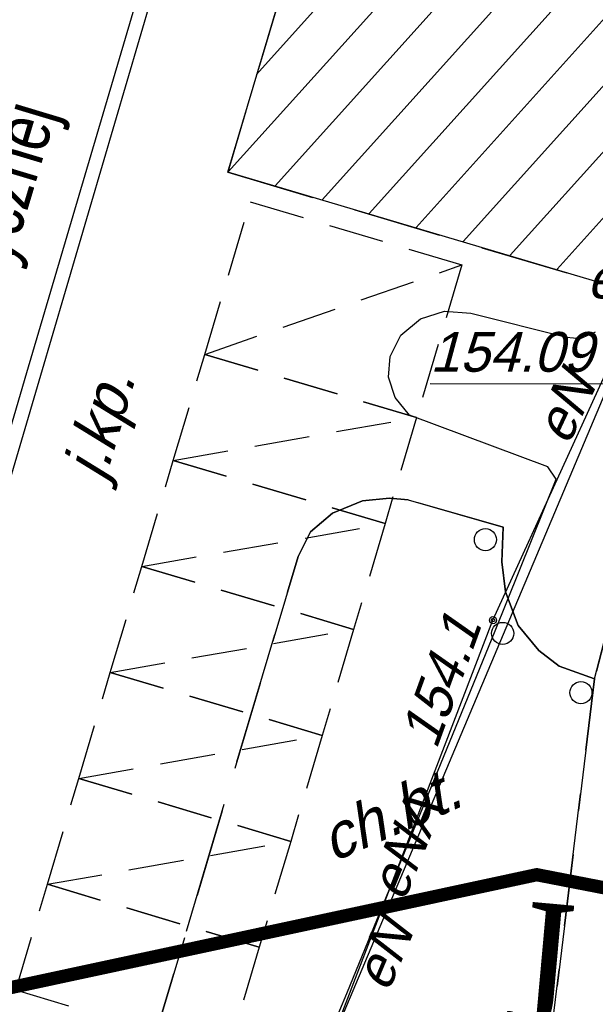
# Model space of a CAD drawing. Extents: x 88043 to 202646, y -79156 to -1177.
# Tile 7 of 54: x 152282 to 153584, y -38021 to -35795. Entities that reach past the tile are written whole.
import ezdxf

# ---------------------------------------------------------------- set-up
doc = ezdxf.new("R2010")
doc.units = ezdxf.units.DM
doc.header["$MEASUREMENT"] = 0
for name, pattern in [('4001', [0]), ('4003', [3, 2, -1]), ('4004', [4, 3, -1]), ('DASHED2', [0.375, 0.25, -0.125])]:
    doc.linetypes.add(name, pattern=pattern)
doc.layers.add('area', color=6, linetype='Continuous', plot=False)
for name, color, linetype in [('Budynki', 1, 'Continuous'), ('ci', 9, 'Continuous'), ('DROGI', 6, 'Continuous'), ('HATCH', 8, 'Continuous'), ('Linie_napowietrzne', 1, 'Continuous'), ('sc-proj', 4, 'Continuous'), ('Uz_CO', 6, 'Continuous'), ('Uz_Energia', 1, 'Continuous')]:
    doc.layers.add(name, color=color, linetype=linetype)
doc.layers.add('sc', color=4, linetype='Continuous', lineweight=30)
doc.styles.add('arialce', font='arial.ttf', dxfattribs={"width": 0.8})

# ---------------------------------------------------------------- blocks, each defined once
blk = doc.blocks.new('1766')
at = {"layer": 'Uz_Energia', "color": 1, "linetype": 'Continuous'}
for radius in [0.16, 0.08]:
    blk.add_circle((0, 0), radius, dxfattribs=at)
blk = doc.blocks.new('1361')
at = {"layer": 'Linie_napowietrzne', "color": 174, "linetype": 'Continuous'}
blk.add_circle((0, 0), 0.5, dxfattribs=at)
blk = doc.blocks.new('mroczocza')
at = {"layer": 'Budynki', "color": 7, "linetype": '4001'}
blk.add_polyline3d([(21.99, 7.52, 0), (55.98, -2.54, 0), (66.255, -5.594, 0), (81.545, -10.132, 0), (82.255, -7.768, 0), (88.68, -9.65, 0), (89.675, -9.941, 0), (90.575, -10.205, 0), (92.64, -10.81, 0), (88.15, -26.08, 0), (17.84, -5.27, 0), (10.33, -3.07, 0), (0, 0, 0), (3.84, 12.88, 0), (14.19, 9.83, 0), (21.99, 7.52, 0)], dxfattribs=at)
at = {"layer": 'DROGI', "color": 8, "linetype": '4003'}
for p, q in [((3.84, 12.88), (0, 0)), ((0, 0), (10.33, -3.07)), ((3.05, -7.43, 154.861), (2.37, -7.71, 154.861)), ((3.66, -7.37, 154.891), (3.05, -7.43, 154.861)), ((4.08, -7.41, 154.911), (3.66, -7.37, 154.891)), ((6.23, -8.03, 154.971), (4.08, -7.41, 154.911)), ((2.37, -7.71, 154.861), (1.87, -8.13, 154.841)), ((1.87, -8.13, 154.841), (1.59, -8.69, 154.841)), ((6.2, -8.81, 154.931), (6.23, -8.03, 154.971)), ((1.59, -8.69, 154.841), (-2.08, -21, 154.701)), ((6.28, -9.49, 154.961), (6.2, -8.81, 154.931)), ((8.84, -9.35, 154.981), (8.3, -11.46, 155.001)), ((6.57, -10.25, 154.991), (6.28, -9.49, 154.961)), ((7.04, -10.82, 154.951), (6.57, -10.25, 154.991)), ((7.5, -11.17, 155.011), (7.04, -10.82, 154.951)), ((8.3, -11.46, 155.001), (7.5, -11.17, 155.011))]:
    blk.add_line(p, q, dxfattribs=at)
at = {"layer": 'DROGI', "color": 8, "linetype": '4004'}
for p, q in [((2.37, -7.71, 154.861), (3.05, -7.43, 154.861)), ((3.05, -7.43, 154.861), (3.66, -7.37, 154.891)), ((3.66, -7.37, 154.891), (4.08, -7.41, 154.911)), ((4.08, -7.41, 154.911), (6.23, -8.03, 154.971)), ((1.87, -8.13, 154.841), (2.37, -7.71, 154.861)), ((1.59, -8.69, 154.841), (1.87, -8.13, 154.841)), ((6.23, -8.03, 154.971), (6.2, -8.81, 154.931)), ((-2.08, -21, 154.701), (1.59, -8.69, 154.841)), ((6.2, -8.81, 154.931), (6.28, -9.49, 154.961)), ((8.3, -11.46, 155.001), (8.84, -9.35)), ((6.28, -9.49, 154.961), (6.57, -10.25, 154.991)), ((6.57, -10.25, 154.991), (7.04, -10.82, 154.951)), ((7.04, -10.82, 154.951), (7.5, -11.17, 155.011)), ((7.5, -11.17, 155.011), (8.3, -11.46, 155.001)), ((7.13, -21.01), (8.3, -11.46, 155.001)), ((8.3, -11.46, 155.001), (7.13, -21.01))]:
    blk.add_line(p, q, dxfattribs=at)
at = {"layer": 'Uz_CO', "color": 135, "linetype": '4001'}
for p, q in [((-4.543, -4.527), (2.5, 19.39)), ((2.85, 19.53, 153.721), (-4.239, -4.595)), ((-7.94, -16.05), (-4.543, -4.527)), ((-4.239, -4.595), (-7.56, -15.89))]:
    blk.add_line(p, q, dxfattribs=at)
at = {"layer": 'Uz_Energia', "color": 1, "linetype": '4001'}
for p, q in [((1.29, -22.17), (9.454, -2.816)), ((6, -10.13), (9.353, -2.787)), ((3.919, -3.686), (4.357, -3.313)), ((4.357, -3.313), (4.905, -3.14)), ((4.905, -3.14), (5.496, -3.186)), ((5.496, -3.186), (7.66, -3.731)), ((3.672, -4.168), (3.919, -3.686)), ((7.66, -3.731), (7.98, -3.759)), ((7.98, -3.759), (8.319, -3.607)), ((3.636, -4.638), (3.672, -4.168)), ((3.789, -5.097), (3.636, -4.638)), ((4.112, -5.495), (3.789, -5.097)), ((7.241, -6.664), (4.112, -5.495)), ((7.433, -6.943), (7.241, -6.664)), ((6.047, -10.372), (7.433, -6.943)), ((1.388, -22.129), (6, -10.13)), ((2.693, -18.575), (6.047, -10.372)), ((0.126, -24.693), (2.693, -18.575))]:
    blk.add_line(p, q, dxfattribs=at)
at = {"layer": 'Uz_Energia', "color": 1, "linetype": 'Continuous'}
blk.add_line((4.577, -4.782), (8.785, -4.784), dxfattribs=at)
at = {"layer": 'Linie_napowietrzne', "color": 184, "xscale": 0.5, "yscale": 0.5, "zscale": 0.5}
for p in [(5.83, -8.31), (6.22, -10.43), (7.99, -11.77), (7.99, -11.77)]:
    blk.add_blockref('1361', p, dxfattribs=at)
at = {"layer": 'Uz_Energia', "color": 1, "xscale": 0.5, "yscale": 0.5, "zscale": 0.5}
blk.add_blockref('1766', (6, -10.13), dxfattribs=at)
at = {"layer": 'DROGI', "color": 8, "oblique": 15}
for s, rotation, p in [('j.kp.', 73.399, (-2.783, -7.016)), ('ch.bt.', 23.3978, (2.368, -15.613))]:
    blk.add_text(s, height=1, rotation=rotation, dxfattribs=at).set_placement(p)
at = {"layer": 'Uz_Energia', "color": 1, "oblique": 15}
for s, rotation, p in [('e', 359.97, (8.127, -2.854)), ('154.09 ', 359.97, (4.577, -4.512)), ('eN', 64.9164, (7.699, -6.214)), ('154.1', 69.9903, (4.72, -13.078)), ('eNA', 67.7616, (3.979, -16.533)), ('eN', 67.1275, (3.624, -18.581))]:
    blk.add_text(s, height=0.9, rotation=rotation, dxfattribs=at).set_placement(p)

msp = doc.modelspace()

# ---------------------------------------------------------------- hatches: boundary and pattern name
at = {"layer": 'HATCH', "linetype": 'Continuous', "lineweight": 0}
h = msp.add_hatch(dxfattribs=at)
h.set_pattern_fill('ANSI31', color=256, scale=800, angle=3, style=0)
h.paths.add_polyline_path([(159378.42, -36699.039), (159534.82, -36178.739), (159678.12, -36221.639), (159808.42, -35787.039), (159514.22, -35698.739), (159894.92, -34456.639), (160696.72, -34521.439), (160907.02, -34566.039), (160362.82, -36413.139), (161066.52, -36623.339), (160978.42, -36916.439), (160907.751, -37151.736)], flags=16)
h.paths.add_polyline_path([(153138.311, -34846.971), (152751.877, -36138.604), (154629.328, -36693.128), (160131.52, -38322.539), (161567.92, -38747.639), (162016.92, -37220.639), (161620.938, -37104.576), (161705.92, -36814.639), (161945.912, -36886.637), (162489.92, -35035.639), (162475.723, -35031.427), (162537.92, -34814.639), (162682.107, -34856.006), (162909.919, -34087.642), (161039.72, -33528.939), (161077.92, -33412.639), (160873.32, -33353.439), (161150.92, -32435.639), (160578.92, -32258.639), (160586.92, -32231.639), (158413.52, -31581.039), (158241.151, -32155.868), (157809.52, -32026.439), (157098.227, -34402.928), (157524.591, -34531.726), (157350.92, -35106.639), (158219.886, -35366.629), (158108.42, -35747.939), (158509.82, -35869.239), (158350.926, -36393.617)])
h.paths.add_polyline_path([(154072.034, -33954.033), (154075.134, -33943.885), (155806.119, -34459.641), (156184.92, -33171.639), (156015.82, -33121.139), (155749.92, -33038.639), (155783.92, -32925.639), (155519.92, -32839.639), (155484.66, -32958.799), (153692.92, -32427.639), (153302.92, -33726.639)], flags=17)

# ---------------------------------------------------------------- linework, layer by layer
at = {"layer": 'ci', "color": 222, "linetype": 'DASHED2', "ltscale": 600, "const_width": 30}
msp.add_lwpolyline([(151047.973, -37975.463), (151438.402, -37795.912), (152254.216, -37985.335), (153451.892, -37728.336), (161042.791, -39201.391), (162479.455, -39015.037)], dxfattribs=at)
at = {"layer": 'sc-proj', "color": 1, "linetype": 'DASHED2', "ltscale": 500}
for p, q in [((152700.848, -36551.887, 15419), (153282.686, -36349.243, 15419)), ((152629.628, -36791.528, 15419), (153180.13, -36694.326, 15419)), ((152558.41, -37031.163, 15419), (153107.061, -36935.932, 15419)), ((152487.189, -37270.81, 15419), (153037.691, -37173.608, 15419)), ((152415.97, -37510.451, 15419), (152966.471, -37413.249, 15419)), ((152344.75, -37750.091, 15419), (152895.251, -37652.89, 15419))]:
    msp.add_line(p, q, dxfattribs=at)
at = {"layer": 'sc-proj', "color": 1, "linetype": 'DASHED2', "ltscale": 500, "elevation": 15419}
for points in [[(153282.686, -36349.243), (153180.13, -36694.326), (152700.848, -36551.887), (152803.404, -36206.804)], [(153180.13, -36694.326), (153108.91, -36933.967), (152629.628, -36791.528), (152700.848, -36551.887)], [(153108.91, -36933.967), (153037.691, -37173.608), (152558.409, -37031.169), (152629.628, -36791.528)], [(153037.691, -37173.608), (152966.471, -37413.249), (152487.189, -37270.81), (152558.409, -37031.169)], [(152966.471, -37413.249), (152895.251, -37652.89), (152415.97, -37510.451), (152487.189, -37270.81)], [(152895.251, -37652.89), (152824.032, -37892.531), (152344.75, -37750.091), (152415.97, -37510.451)], [(152824.032, -37892.531), (152752.812, -38132.171), (152273.531, -37989.732), (152344.75, -37750.091)]]:
    msp.add_lwpolyline(points, close=True, dxfattribs=at)

# ---------------------------------------------------------------- block references
at = {"layer": 'area', "xscale": 100, "yscale": 100, "zscale": 100}
msp.add_blockref('mroczocza', (152752.92, -36139.639), dxfattribs=at)

# ---------------------------------------------------------------- texts
at = {"layer": 'ci', "color": 222, "linetype": 'DASHED2', "ltscale": 600, "style": 'arialce', "width": 0.75}
msp.add_text('istn.droga pożarowa do sali gimnastycznej', height=122.59447, rotation=73.252881, dxfattribs=at).set_placement((151671.018, -38314.864, 1451.097))
at = {"layer": 'sc', "ltscale": 2, "insert": (153399.694, -37786.17, 64810.044), "char_height": 308.88, "width": 637.17587, "attachment_point": 1, "rotation": 354.862028, "style": 'arialce'}
msp.add_mtext('{\\fTimes New Roman|b0|i0|c238|p18;J}', dxfattribs=at)

doc.saveas('drawing.dxf')
